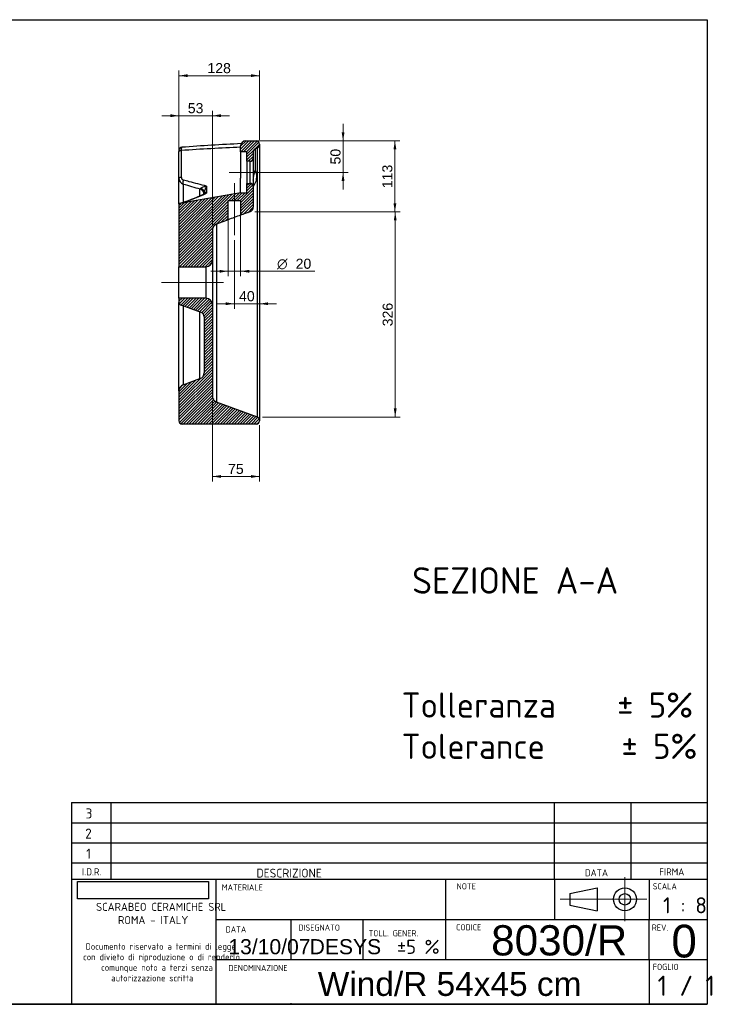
# Model space of a CAD drawing. Header units: millimetres. Extents: x 87 to 2279, y 58 to 1623.
# Tile 3 of 3: x 1183 to 2279, y 58 to 1623. Entities that reach past the tile are written whole.
import ezdxf
from ezdxf.enums import TextEntityAlignment as Align
from ezdxf.lldxf.tags import DXFTag

# ---------------------------------------------------------------- set-up
doc = ezdxf.new("R2010")
doc.units = ezdxf.units.MM
for name, color, linetype in [('1', 7, 'Continuous'), ('Default', 7, 'Continuous'), ('Predefinito', 7, 'Continuous'), ('WIND-R', 7, 'Continuous')]:
    doc.layers.add(name, color=color, linetype=linetype)
doc.styles.add('SEACAD_arial_ttf', font='arial.ttf')
doc.styles.add('SEACAD_seiso_ttf', font='seiso.ttf')
doc.styles.add('SEACAD_seiso_ttfB', font='seiso.ttf')
doc.styles.add('SEACAD_seiso_ttfBI', font='seiso.ttf')
doc.styles.add('SEACAD_semeca1_ttf', font='semeca1.ttf')
tags = doc.linetypes.add('CENTER2', pattern=[28.575, 19.05, -3.175, 3.175, -3.175]).pattern_tags.tags
tags[10:11] = [DXFTag(74, 4), DXFTag(75, 0), DXFTag(340, '0'), DXFTag(46, 0.0), DXFTag(50, 0.0), DXFTag(44, 0.0), DXFTag(45, 0.0)]
tags[8:9] = [DXFTag(74, 4), DXFTag(75, 0), DXFTag(340, '0'), DXFTag(46, 0.0), DXFTag(50, 0.0), DXFTag(44, 0.0), DXFTag(45, 0.0)]
tags[6:7] = [DXFTag(74, 4), DXFTag(75, 0), DXFTag(340, '0'), DXFTag(46, 0.0), DXFTag(50, 0.0), DXFTag(44, 0.0), DXFTag(45, 0.0)]
tags[4:5] = [DXFTag(74, 4), DXFTag(75, 0), DXFTag(340, '0'), DXFTag(46, 0.0), DXFTag(50, 0.0), DXFTag(44, 0.0), DXFTag(45, 0.0)]
picture_1 = doc.add_image_def('image1.jpg', size_in_pixel=(300, 40))

# ---------------------------------------------------------------- blocks, each defined once
blk = doc.blocks.new('SEANNOT_GROUP2')
at = {"layer": 'Default', "color": 136, "linetype": 'CENTER2', "lineweight": 9}
blk.add_line((1407.8, 1205.2), (1506.8, 1205.2), dxfattribs=at)
blk = doc.blocks.new('SEANNOT_GROUP3')
at = {"layer": 'Default', "color": 136, "linetype": 'CENTER2', "lineweight": 9}
blk.add_line((1523.8, 1363.2), (1523.8, 1280.3), dxfattribs=at)
blk = doc.blocks.new('SEANNOT_GROUP4')
at = {"layer": 'Default', "color": 136, "linetype": 'CENTER2', "lineweight": 9}
blk.add_line((1515.8, 1380.2), (1576.8, 1380.2), dxfattribs=at)
blk = doc.blocks.new('GDimGGroup5')
at = {"layer": 'Default', "linetype": 'Continuous', "lineweight": 9}
for points in [[(1500.2, 1220.7), (1513.8, 1223), (1500.2, 1225.3)], [(1547.4, 1220.7), (1547.4, 1225.3), (1533.8, 1223)]]:
    blk.add_hatch(color=136, dxfattribs=at).paths.add_polyline_path(points)
at = {"layer": 'Default', "color": 136, "linetype": 'Continuous', "lineweight": 9}
for p, q in [((1533.8, 1315.6), (1533.8, 1215)), ((1513.8, 1311.9), (1513.8, 1215)), ((1486.6, 1223), (1651.8, 1223))]:
    blk.add_line(p, q, dxfattribs=at)
for s, style, p in [('O', 'SEACAD_semeca1_ttf', (1591.7, 1243)), ('20', 'SEACAD_arial_ttf', (1621.2, 1243))]:
    blk.add_text(s, height=16, dxfattribs=dict(at, style=style)).set_placement(p, align=Align.TOP_LEFT)
blk = doc.blocks.new('GDimGGroup6')
at = {"layer": 'Default', "linetype": 'Continuous', "lineweight": 9}
for points in [[(1502.4, 894.7), (1502.4, 899.2), (1488.8, 897)], [(1550.2, 894.7), (1563.8, 897), (1550.2, 899.2)]]:
    blk.add_hatch(color=136, dxfattribs=at).paths.add_polyline_path(points)
at = {"layer": 'Default', "color": 136, "linetype": 'Continuous', "lineweight": 9}
for p, q in [((1488.8, 1016.5), (1488.8, 889)), ((1563.8, 978.7), (1563.8, 889)), ((1488.8, 897), (1563.8, 897))]:
    blk.add_line(p, q, dxfattribs=at)
at = {"layer": 'Default', "color": 136, "linetype": 'Continuous', "lineweight": 9, "style": 'SEACAD_arial_ttf'}
blk.add_text('75', height=16, dxfattribs=at).set_placement((1513.8, 917), align=Align.TOP_LEFT)
blk = doc.blocks.new('GDimGGroup7')
at = {"layer": 'Default', "linetype": 'Continuous', "lineweight": 9}
for points in [[(1422.2, 1472.5), (1422.2, 1467.9), (1435.8, 1470.2)], [(1502.4, 1472.5), (1488.8, 1470.2), (1502.4, 1467.9)]]:
    blk.add_hatch(color=136, dxfattribs=at).paths.add_polyline_path(points)
at = {"layer": 'Default', "color": 136, "linetype": 'Continuous', "lineweight": 9}
for p, q in [((1435.8, 1338.2), (1435.8, 1478.2)), ((1488.8, 1296.5), (1488.8, 1478.2)), ((1408.6, 1470.2), (1516, 1470.2))]:
    blk.add_line(p, q, dxfattribs=at)
at = {"layer": 'Default', "color": 136, "linetype": 'Continuous', "lineweight": 9, "style": 'SEACAD_arial_ttf'}
blk.add_text('53', height=16, dxfattribs=at).set_placement((1449.8, 1490.2), align=Align.TOP_LEFT)
blk = doc.blocks.new('GDimGGroup8')
at = {"layer": 'Default', "linetype": 'Continuous', "lineweight": 9}
for points in [[(1449.4, 1536.1), (1435.8, 1533.8), (1449.4, 1531.6)], [(1550.2, 1536.1), (1550.2, 1531.6), (1563.8, 1533.8)]]:
    blk.add_hatch(color=136, dxfattribs=at).paths.add_polyline_path(points)
at = {"layer": 'Default', "color": 136, "linetype": 'Continuous', "lineweight": 9}
for p, q in [((1435.8, 1338.2), (1435.8, 1541.8)), ((1435.8, 1533.8), (1563.8, 1533.8)), ((1563.8, 1431.7), (1563.8, 1541.8))]:
    blk.add_line(p, q, dxfattribs=at)
at = {"layer": 'Default', "color": 136, "linetype": 'Continuous', "lineweight": 9, "style": 'SEACAD_arial_ttf'}
blk.add_text('128', height=16, dxfattribs=at).set_placement((1481, 1553.8), align=Align.TOP_LEFT)
blk = doc.blocks.new('GDimGGroup9')
at = {"layer": 'Default', "linetype": 'Continuous', "lineweight": 9}
for points in [[(1698.8, 1443.8), (1694.3, 1443.8), (1696.5, 1430.2)], [(1698.8, 1366.6), (1696.5, 1380.2), (1694.3, 1366.6)]]:
    blk.add_hatch(color=136, dxfattribs=at).paths.add_polyline_path(points)
at = {"layer": 'Default', "color": 136, "linetype": 'Continuous', "lineweight": 9}
for p, q in [((1696.5, 1457.4), (1696.5, 1353)), ((1558.3, 1430.2), (1704.5, 1430.2)), ((1523.8, 1380.2), (1704.5, 1380.2))]:
    blk.add_line(p, q, dxfattribs=at)
at = {"layer": 'Default', "color": 136, "linetype": 'Continuous', "lineweight": 9, "style": 'SEACAD_arial_ttf'}
blk.add_text('50', height=16, rotation=90, dxfattribs=at).set_placement((1676.5, 1392.7), align=Align.TOP_LEFT)
blk = doc.blocks.new('GDimGGroup10')
at = {"layer": 'Default', "linetype": 'Continuous', "lineweight": 9}
for points in [[(1781.2, 1416.6), (1778.9, 1430.2), (1776.7, 1416.6)], [(1781.2, 1330.9), (1776.7, 1330.9), (1778.9, 1317.3)]]:
    blk.add_hatch(color=136, dxfattribs=at).paths.add_polyline_path(points)
at = {"layer": 'Default', "color": 136, "linetype": 'Continuous', "lineweight": 9}
for p, q in [((1558.3, 1430.2), (1786.9, 1430.2)), ((1778.9, 1430.2), (1778.9, 1317.3)), ((1556.5, 1317.3), (1786.9, 1317.3))]:
    blk.add_line(p, q, dxfattribs=at)
at = {"layer": 'Default', "color": 136, "linetype": 'Continuous', "lineweight": 9, "style": 'SEACAD_arial_ttf'}
blk.add_text('113', height=16, rotation=90, dxfattribs=at).set_placement((1758.9, 1355), align=Align.TOP_LEFT)
blk = doc.blocks.new('GDimGGroup11')
at = {"layer": 'Default', "linetype": 'Continuous', "lineweight": 9}
for points in [[(1510.2, 1169.2), (1523.8, 1171.4), (1510.2, 1173.7)], [(1577.4, 1169.2), (1577.4, 1173.7), (1563.8, 1171.4)]]:
    blk.add_hatch(color=136, dxfattribs=at).paths.add_polyline_path(points)
at = {"layer": 'Default', "color": 136, "linetype": 'Continuous', "lineweight": 9}
for p, q in [((1523.8, 1272.3), (1523.8, 1163.4)), ((1496.6, 1171.4), (1591, 1171.4))]:
    blk.add_line(p, q, dxfattribs=at)
at = {"layer": 'Default', "color": 136, "linetype": 'Continuous', "lineweight": 9, "style": 'SEACAD_arial_ttf'}
blk.add_text('40', height=16, dxfattribs=at).set_placement((1531.3, 1191.4), align=Align.TOP_LEFT)
blk = doc.blocks.new('GDimGGroup12')
at = {"layer": 'Default', "linetype": 'Continuous', "lineweight": 9}
for points in [[(1781.7, 1303.7), (1779.4, 1317.3), (1777.2, 1303.7)], [(1781.7, 1005), (1777.2, 1005), (1779.4, 991.4)]]:
    blk.add_hatch(color=136, dxfattribs=at).paths.add_polyline_path(points)
at = {"layer": 'Default', "color": 136, "linetype": 'Continuous', "lineweight": 9}
for p, q in [((1556.5, 1317.3), (1787.4, 1317.3)), ((1779.4, 991.4), (1779.4, 1317.3)), ((1568.5, 991.4), (1787.4, 991.4))]:
    blk.add_line(p, q, dxfattribs=at)
at = {"layer": 'Default', "color": 136, "linetype": 'Continuous', "lineweight": 9, "style": 'SEACAD_arial_ttf'}
blk.add_text('326', height=16, rotation=90, dxfattribs=at).set_placement((1759.4, 1135.6), align=Align.TOP_LEFT)
blk = doc.blocks.new('SEANNOT_GROUP5')
at = {"layer": 'Default', "color": 7, "linetype": 'Continuous', "lineweight": 0, "style": 'SEACAD_arial_ttf'}
blk.add_text('13/10/07', height=24, dxfattribs=at).set_placement((1514.3, 161.8), align=Align.TOP_LEFT)
blk = doc.blocks.new('SEANNOT_GROUP6')
at = {"layer": 'Default', "color": 7, "linetype": 'Continuous', "lineweight": 0, "style": 'SEACAD_seiso_ttfB'}
blk.add_text('1 / 1', height=32, dxfattribs=at).set_placement((2196.2, 103.7), align=Align.TOP_LEFT)
blk = doc.blocks.new('SEANNOT_GROUP7')
at = {"layer": 'Predefinito', "color": 136, "linetype": 'CENTER2', "lineweight": 9}
for p, q in [((2144.4, 260.1), (2144.4, 190.1)), ((2179.4, 225.1), (2109.4, 225.1))]:
    blk.add_line(p, q, dxfattribs=at)
blk = doc.blocks.new('SEANNOT_GROUP8')
at = {"layer": 'Predefinito', "color": 136, "linetype": 'CENTER2', "lineweight": 9}
blk.add_line((2116.7, 225.1), (2041.4, 225.1), dxfattribs=at)
blk = doc.blocks.new('SEANNOT_GROUP9')
at = {"layer": 'Predefinito', "color": 7, "linetype": 'Continuous', "lineweight": 0, "style": 'SEACAD_arial_ttf'}
blk.add_text('Wind/R 54x45 cm', height=38, dxfattribs=at).set_placement((1656.4, 109.6), align=Align.TOP_LEFT)
blk = doc.blocks.new('SEANNOT_GROUP11')
at = {"layer": 'Predefinito', "color": 7, "linetype": 'Continuous', "lineweight": 0, "style": 'SEACAD_arial_ttf'}
blk.add_text('DESYS', height=24, dxfattribs=at).set_placement((1643.4, 161.8), align=Align.TOP_LEFT)
blk = doc.blocks.new('SEANNOT_GROUP13')
at = {"layer": 'Predefinito', "color": 7, "linetype": 'Continuous', "lineweight": 0, "style": 'SEACAD_arial_ttf'}
blk.add_text('8030/R', height=48, dxfattribs=at).set_placement((1931.9, 183.9), align=Align.TOP_LEFT)
blk = doc.blocks.new('SEANNOT_GROUP14')
at = {"layer": 'Predefinito', "color": 7, "linetype": 'Continuous', "lineweight": 0, "style": 'SEACAD_arial_ttf'}
blk.add_text('0', height=52, dxfattribs=at).set_placement((2218.3, 184.7), align=Align.TOP_LEFT)

msp = doc.modelspace()

# ---------------------------------------------------------------- hatches: boundary and pattern name
at = {"layer": 'WIND-R', "linetype": 'Continuous'}
h = msp.add_hatch(dxfattribs=at)
h.set_pattern_fill('LINE', angle=45, style=0, pattern_type=2)
edge = h.paths.add_edge_path()
edge.add_arc((1541.8, 1422.2), 8, 90, 180)
edge.add_line((1533.8, 1422.2), (1533.8, 1412.7))
edge.add_line((1533.8, 1412.7), (1543.8, 1412.7))
edge.add_line((1543.8, 1412.7), (1543.8, 1397.7))
edge.add_line((1543.8, 1397.7), (1548.8, 1397.7))
edge.add_arc((1548.8, 1402.7), 5, 270, 360)
edge.add_line((1553.8, 1402.7), (1553.8, 1413.1))
edge.add_arc((1558.8, 1413.1), 5, 110, 180, ccw=False)
edge.add_line((1557.1, 1417.8), (1560.5, 1419))
edge.add_arc((1558.8, 1423.7), 5, 290, 360)
edge.add_line((1563.8, 1423.7), (1563.8, 1425.2))
edge.add_arc((1558.8, 1425.2), 5, 0, 90)
edge.add_line((1558.8, 1430.2), (1541.8, 1430.2))
h = msp.add_hatch(dxfattribs=at)
h.set_pattern_fill('LINE', angle=45, style=0, pattern_type=2)
edge = h.paths.add_edge_path()
edge.add_line((1543.8, 1347.7), (1533.8, 1347.7))
edge.add_spline(control_points=[(1533.8, 1347.7), (1525.6, 1346.3), (1517.4, 1344.8), (1505.2, 1342.7), (1501.1, 1342), (1492.9, 1340.6), (1488.8, 1339.9), (1476.6, 1337.7), (1468.4, 1336.2), (1452.1, 1333.3), (1443.9, 1331.8), (1435.8, 1330.2)], knot_values=[0, 0, 0, 0, 0.25, 0.25, 0.375, 0.375, 0.5, 0.5, 0.75, 0.75, 1, 1, 1, 1], degree=3, periodic=0)
edge.add_line((1435.8, 1330.2), (1435.8, 1230.2))
edge.add_line((1435.8, 1230.2), (1478.8, 1230.2))
edge.add_arc((1478.8, 1240.2), 10, 270, 360)
edge.add_line((1488.8, 1240.2), (1488.8, 1288.5))
edge.add_arc((1498.8, 1288.5), 10, 110, 180, ccw=False)
edge.add_line((1495.4, 1297.9), (1513.8, 1304.6))
edge.add_line((1513.8, 1304.6), (1513.8, 1335.2))
edge.add_line((1513.8, 1335.2), (1533.8, 1335.2))
edge.add_line((1533.8, 1335.2), (1533.8, 1311.9))
edge.add_line((1533.8, 1311.9), (1548.5, 1317.3))
edge.add_arc((1545.8, 1324.8), 8, 290, 360)
edge.add_line((1553.8, 1324.8), (1553.8, 1357.7))
edge.add_arc((1548.8, 1357.7), 5, 0, 90)
edge.add_line((1548.8, 1362.7), (1543.8, 1362.7))
edge.add_line((1543.8, 1362.7), (1543.8, 1347.7))
h = msp.add_hatch(dxfattribs=at)
h.set_pattern_fill('LINE', angle=45, style=0, pattern_type=2)
edge = h.paths.add_edge_path()
edge.add_line((1560.5, 991.4), (1495.4, 1015.1))
edge.add_arc((1498.8, 1024.5), 10, 180, 250, ccw=False)
edge.add_line((1488.8, 1024.5), (1488.8, 1170.2))
edge.add_arc((1478.8, 1170.2), 10, 0, 90)
edge.add_line((1478.8, 1180.2), (1435.8, 1180.2))
edge.add_line((1435.8, 1180.2), (1435.8, 1173.7))
edge.add_arc((1440.8, 1173.7), 5, 180, 250)
edge.add_line((1439.1, 1169), (1471.2, 1157.3))
edge.add_arc((1468.8, 1150.7), 7, 0, 70, ccw=False)
edge.add_line((1475.8, 1150.7), (1475.8, 1061.8))
edge.add_arc((1465.8, 1061.8), 10, 290, 360, ccw=False)
edge.add_line((1469.2, 1052.4), (1442.4, 1042.6))
edge.add_arc((1445.8, 1033.2), 10, 110, 180)
edge.add_line((1435.8, 1033.2), (1435.8, 985.2))
edge.add_arc((1440.8, 985.2), 5, 180, 270)
edge.add_line((1440.8, 980.2), (1558.8, 980.2))
edge.add_arc((1558.8, 985.2), 5, 270, 360)
edge.add_line((1563.8, 985.2), (1563.8, 986.7))
edge.add_arc((1558.8, 986.7), 5, 0, 70)

# ---------------------------------------------------------------- linework, layer by layer
at = {"layer": '1', "color": 7, "linetype": 'Continuous'}
for p, q in [((86.9, 1622.8), (2274.9, 1622.8)), ((2274.9, 1622.8), (2274.9, 58.3)), ((1265, 378.8), (2274.9, 378.8)), ((2032.7, 257.2), (2032.7, 378.8)), ((2154.3, 257.2), (2154.3, 378.8)), ((1265, 346.8), (2274.9, 346.8)), ((1265, 314.8), (2274.9, 314.8)), ((1265, 282.8), (2274.9, 282.8)), ((1265, 257.2), (2274.9, 257.2)), ((2032.7, 257.2), (2032.7, 193.2)), ((2183.1, 257.2), (2183.1, 193.2)), ((2056.8, 234.2), (2100.3, 243.3)), ((2100.3, 243.3), (2100.3, 206.9)), ((2056.8, 234.2), (2056.8, 216)), ((2056.8, 216), (2100.3, 206.9)), ((1494.2, 193.2), (2274.9, 193.2)), ((2183.1, 129.2), (2183.1, 193.2)), ((1494.2, 129.2), (2274.9, 129.2)), ((2183.1, 129.2), (2183.1, 59.8)), ((2274.9, 58.3), (86.9, 58.3)), ((710.3, 58.5), (2274.9, 58.5))]:
    msp.add_line(p, q, dxfattribs=at)
for radius in [18.2, 9.12]:
    msp.add_circle((2144.4, 225.1), radius, dxfattribs=at)
at = {"layer": 'Predefinito', "color": 7, "linetype": 'Continuous'}
for p, q in [((1265, 378.8), (1265, 59.6)), ((1327.5, 378.8), (1327.5, 257.2)), ((1494.2, 257.2), (1494.2, 59.6)), ((1859.5, 257.2), (1859.5, 129.2)), ((1613.7, 193.2), (1613.7, 129.2)), ((1727.7, 193.2), (1727.7, 129.2)), ((1613.7, 59.8), (1613.7, 59.6))]:
    msp.add_line(p, q, dxfattribs=at)
at = {"layer": 'WIND-R', "color": 7, "linetype": 'Continuous'}
for p, q in [((1541.8, 1430.2), (1558.8, 1430.2)), ((1563.8, 1425.2), (1563.8, 1423.7)), ((1563.8, 1423.7), (1563.8, 986.7)), ((1435.8, 1415), (1435.8, 1413.1)), ((1435.8, 1370.5), (1435.8, 1413.1)), ((1533.8, 1412.7), (1533.8, 1422.2)), ((1533.8, 1412.7), (1533.8, 1371.2)), ((1543.8, 1412.7), (1533.8, 1412.7)), ((1543.8, 1397.7), (1543.8, 1412.7)), ((1553.8, 1413.1), (1553.8, 1402.7)), ((1557.1, 1417.8), (1560.5, 1419)), ((1557.1, 1417.8), (1557.1, 1382.5)), ((1560.5, 991.4), (1560.5, 1419)), ((1543.8, 1397.7), (1543.8, 1362.7)), ((1548.8, 1397.7), (1543.8, 1397.7)), ((1548.8, 1362.7), (1548.8, 1397.7)), ((1553.8, 1402.7), (1553.8, 1357.7)), ((1435.8, 1331.1), (1435.8, 1370.5)), ((1442.4, 1361.6), (1442.4, 1332.9)), ((1533.8, 1350.2), (1533.8, 1371.2)), ((1543.8, 1347.7), (1543.8, 1362.7)), ((1543.8, 1362.7), (1548.8, 1362.7)), ((1553.8, 1367.8), (1553.8, 1368.3)), ((1469.2, 1343), (1469.2, 1353.8)), ((1475.8, 1347.7), (1475.8, 1348.4)), ((1533.8, 1348), (1533.8, 1350.2)), ((1533.8, 1347.7), (1533.8, 1348)), ((1533.8, 1347.7), (1543.8, 1347.7)), ((1553.8, 1357.7), (1553.8, 1324.8)), ((1435.8, 1330.9), (1435.8, 1330.9)), ((1435.8, 1330.2), (1435.8, 1330.9)), ((1435.8, 1330.2), (1435.8, 1230.2)), ((1513.8, 1304.6), (1513.8, 1335.2)), ((1513.8, 1335.2), (1533.8, 1335.2)), ((1533.8, 1335.2), (1533.8, 1311.9)), ((1548.5, 1317.3), (1533.8, 1311.9)), ((1513.8, 1304.6), (1495.4, 1297.9)), ((1488.8, 1288.5), (1488.8, 1240.2)), ((1495.4, 1297.9), (1495.4, 1015.1)), ((1488.8, 1240.2), (1488.8, 1170.2)), ((1435.8, 1180.2), (1435.8, 1230.2)), ((1435.8, 1230.2), (1478.8, 1230.2)), ((1478.8, 1180.2), (1478.8, 1230.2)), ((1478.8, 1180.2), (1435.8, 1180.2)), ((1435.8, 1180.2), (1435.8, 1173.7)), ((1435.8, 1033.2), (1435.8, 1173.6)), ((1471.2, 1157.3), (1439.1, 1169)), ((1442.4, 1167.8), (1442.4, 1042.6)), ((1469.2, 1052.4), (1469.2, 1158)), ((1488.8, 1170.2), (1488.8, 1024.5)), ((1475.8, 1150.7), (1475.8, 1061.8)), ((1442.4, 1042.6), (1469.2, 1052.4)), ((1435.8, 1033.2), (1435.8, 985.2)), ((1560.5, 991.4), (1495.4, 1015.1)), ((1563.8, 986.7), (1563.8, 985.2)), ((1558.8, 980.2), (1440.8, 980.2))]:
    msp.add_line(p, q, dxfattribs=at)
for centre, radius, start, end in [((1704.4, -2103.8), 3533.7, 92.7529, 94.2839), ((1541.8, 1422.2), 8, 90, 180), ((1558.8, 1425.2), 5, 0, 90), ((1558.8, 1423.7), 5, 290, 360), ((1440.8, 1415), 5, 94.2488, 180.0027), ((1649.5, -1606.2), 3028.4, 92.1883, 93.9782), ((1558.8, 1413.1), 5, 110, 180), ((1548.8, 1402.7), 5, 270, 360), ((1585.3, 1368.4), 31.6, 153.5847, 181.1144), ((1445.1, 1370.5), 9.27, 180.3329, 253.1123), ((1444, 1372.3), 4.45, 180.7218, 255.1792), ((3179.9, 7303.1), 6190.3, 253.69903, 253.9577), ((874.5, -596.6), 2045.2, 73.5981, 73.8646), ((768.8, -1351.7), 2801.6, 75.3017, 75.8853), ((1548.8, 1357.7), 5, 0, 90), ((1378.1, 1553.1), 229.6, 284.5432, 296.2572), ((1381, 1534.5), 210.8, 285.0714, 296.3729), ((1469.2, 1355.1), 1.21, 268.3533, 346.1661), ((1473.3, 1347.8), 2.52, 301.4789, 355.7168), ((1504.6, 1342.8), 29.3, 148.3449, 169.0349), ((2514.5, 1360.5), 1034.9, 180.1259, 180.7366), ((1545.8, 1324.8), 8, 290, 360), ((1595.2, 1112), 209.2, 107.0835, 112.9165), ((1498.8, 1288.5), 10, 110, 180), ((1478.8, 1240.2), 10, 270, 360), ((1440.8, 1173.7), 5, 180, 250), ((1478.8, 1170.2), 10, 0, 90), ((1468.8, 1150.7), 7, 0, 70), ((1465.8, 1061.8), 10, 290, 360), ((1445.8, 1033.2), 10, 110, 180), ((1498.8, 1024.5), 10, 180, 250), ((1558.8, 986.7), 5, 0, 70), ((1440.8, 985.2), 5, 180, 270), ((1558.8, 985.2), 5, 270, 360)]:
    msp.add_arc(centre, radius, start, end, dxfattribs=at)
for points, weights in [([(1439.4, 1414.9), (1435.8, 1414.5), (1435.8, 1413.1)], [1, 0.800279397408, 1]), ([(1557.1, 1382.5), (1553.8, 1381.4), (1553.8, 1378.4)], [1, 0.819152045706, 1]), ([(1439.5, 1372.2), (1435.8, 1371.9), (1435.8, 1370.5)], [1, 0.790835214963, 1]), ([(1442.8, 1368), (1440.9, 1363.2), (1442.4, 1361.6)], [1, 0.686473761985, 1]), ([(1475.6, 1346.7), (1474.4, 1352), (1469.2, 1353.8)], [1, 0.874594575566, 1]), ([(1475.8, 1348.4), (1475.8, 1352.8), (1470.4, 1354.8)], [1, 0.855312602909, 1])]:
    msp.add_rational_spline(points, weights, degree=2, dxfattribs=at)
for points, knots in [([(1440.4, 1420), (1440.2, 1420), (1440, 1419.7), (1439.6, 1418.2), (1439.4, 1416.7), (1439.4, 1414.9)], [0.1833777, 0.1833777, 0.1833777, 0.1833777, 0.5, 0.5, 1, 1, 1, 1]), ([(1439.4, 1414.9), (1439.4, 1414), (1439.4, 1413.1), (1439.4, 1412.1), (1439.4, 1399.8), (1439.5, 1387.4), (1439.5, 1375), (1439.5, 1374.1), (1439.5, 1373.2), (1439.5, 1372.2)], [0, 0, 0, 0, 0.064526, 0.064526, 0.064526, 0.93578, 0.93578, 0.93578, 1, 1, 1, 1]), ([(1557.1, 1382.5), (1558.1, 1380.8), (1558.6, 1378.8), (1559.2, 1374.5), (1559.1, 1372.2), (1558.2, 1367.1), (1557.4, 1364.4), (1555.7, 1360.8), (1555.4, 1360.1), (1554.6, 1358.8), (1554.2, 1358.2), (1553.8, 1357.6)], [0, 0, 0, 0, 0.25, 0.25, 0.5, 0.5, 0.75, 0.75, 0.8125, 0.8125, 0.8610409, 0.8610409, 0.8610409, 0.8610409]), ([(1533.8, 1347.7), (1525.6, 1346.3), (1517.4, 1344.8), (1505.2, 1342.7), (1501.1, 1342), (1492.9, 1340.6), (1488.8, 1339.9), (1476.6, 1337.7), (1468.4, 1336.2), (1452.1, 1333.3), (1443.9, 1331.8), (1435.8, 1330.2)], [0, 0, 0, 0, 0.25, 0.25, 0.375, 0.375, 0.5, 0.5, 0.75, 0.75, 1, 1, 1, 1]), ([(1470.4, 1354.8), (1470.6, 1355.4), (1471.2, 1355.8), (1472.6, 1356.6), (1473.5, 1356.9), (1476, 1357.7), (1477.8, 1358), (1479.6, 1358.2)], [0, 0, 0, 0, 0.25, 0.25, 0.5, 0.5, 1, 1, 1, 1]), ([(1479.7, 1347.2), (1478.9, 1347.1), (1478.1, 1346.9), (1477, 1346.6), (1476.7, 1346.5), (1475.9, 1346.3), (1475.6, 1346.1), (1475, 1345.9), (1474.8, 1345.8), (1474.6, 1345.7)], [0, 0, 0, 0, 0.25, 0.25, 0.375, 0.375, 0.5, 0.5, 0.5830489, 0.5830489, 0.5830489, 0.5830489]), ([(1475.8, 1347.7), (1475.8, 1348.3), (1476, 1348.6), (1476.5, 1348.8), (1476.9, 1348.8), (1478, 1348.4), (1478.8, 1347.8), (1479.7, 1347.2)], [0, 0, 0, 0, 0.25, 0.25, 0.5, 0.5, 1, 1, 1, 1])]:
    msp.add_open_spline(points, degree=3, knots=knots, dxfattribs=at)

# ---------------------------------------------------------------- block references
at = {"layer": 'Default'}
for name in ['GDimGGroup8', 'GDimGGroup7', 'GDimGGroup9', 'GDimGGroup10', 'SEANNOT_GROUP4', 'SEANNOT_GROUP3', 'GDimGGroup5', 'GDimGGroup12', 'GDimGGroup11', 'SEANNOT_GROUP2', 'GDimGGroup6', 'SEANNOT_GROUP5', 'SEANNOT_GROUP6']:
    msp.add_blockref(name, (0, 0), dxfattribs=at)
at = {"layer": 'Predefinito'}
for name in ['SEANNOT_GROUP7', 'SEANNOT_GROUP8', 'SEANNOT_GROUP13', 'SEANNOT_GROUP14', 'SEANNOT_GROUP11', 'SEANNOT_GROUP9']:
    msp.add_blockref(name, (0, 0), dxfattribs=at)

# ---------------------------------------------------------------- texts
at = {"color": 7, "linetype": 'Continuous', "style": 'SEACAD_seiso_ttf'}
msp.add_text('SEZIONE A-A', height=42, dxfattribs=at).set_placement((1806.3, 752.7), align=Align.TOP_LEFT)
at = {"layer": '1', "color": 7, "linetype": 'Continuous', "style": 'SEACAD_seiso_ttf'}
for s, height, p in [('NOTE', 9.79, (1877, 250.6)), ('SCALA', 9.79, (2188.6, 250.6)), ('MATERIALE', 9.79, (1503.8, 248.9)), ('1 : 8', 25.6, (2205, 228.4)), ('DATA', 9.79, (1509.9, 182.1)), ('DISEGNATO', 9.79, (1625.5, 185)), ('TOLL. GENER.', 9.792, (1737.1, 176.1)), ('CODICE', 9.79, (1876.2, 185.6)), ('REV.', 9.79, (2187.2, 185.1)), ('±5 %', 22.4, (1782.3, 160.8)), ('DENOMINAZIONE', 9.767, (1514.3, 120.8)), ('FOGLIO', 9.79, (2188.6, 122.6))]:
    msp.add_text(s, height=height, dxfattribs=at).set_placement(p, align=Align.TOP_LEFT)
at = {"layer": 'Default', "color": 7, "linetype": 'Continuous', "style": 'SEACAD_seiso_ttf'}
for s, p in [('Tolleranza    ± 5%', (1789.6, 553.7)), ('Tolerance     ± 5%', (1789.6, 488.2))]:
    msp.add_text(s, height=40, dxfattribs=at).set_placement(p, align=Align.TOP_LEFT)
at = {"layer": 'Predefinito', "color": 7, "linetype": 'Continuous'}
for s, height, style, p in [('3', 16, 'SEACAD_seiso_ttf', (1287.4, 369.5)), ('2', 16, 'SEACAD_seiso_ttf', (1286.7, 337.5)), ('1', 16, 'SEACAD_seiso_ttf', (1288.3, 305.5)), ('I.D.R.', 11.2, 'SEACAD_seiso_ttf', (1281.7, 274.3)), ('DESCRIZIONE', 14, 'SEACAD_seiso_ttf', (1558.8, 273.7)), ('DATA', 11.2, 'SEACAD_seiso_ttf', (2080.7, 272.9)), ('FIRMA', 11.2, 'SEACAD_seiso_ttf', (2198.8, 274.3)), ('SCARABEO CERAMICHE SRL', 12.8, 'SEACAD_seiso_ttfBI', (1304.1, 219.5)), ('ROMA - ITALY', 12.8, 'SEACAD_seiso_ttfBI', (1338.9, 198.5)), ('Documento riservato a termini di legge', 10.24, 'SEACAD_seiso_ttf', (1287.3, 155.3)), ('con divieto di riproduzione o di renderlo', 10.24, 'SEACAD_seiso_ttf', (1283.4, 138.5)), ('comunque noto a terzi senza ', 10.24, 'SEACAD_seiso_ttf', (1312.1, 121.8)), ('autorizzazione scritta', 10.24, 'SEACAD_seiso_ttf', (1328.2, 105))]:
    msp.add_text(s, height=height, dxfattribs=dict(at, style=style)).set_placement(p, align=Align.TOP_LEFT)

# ---------------------------------------------------------------- pictures from other files: only their frames are drawn
image = msp.add_image(picture_1, insert=(1274.3, 225.8), size_in_units=(208.2, 27.8))

doc.saveas('drawing.dxf')
